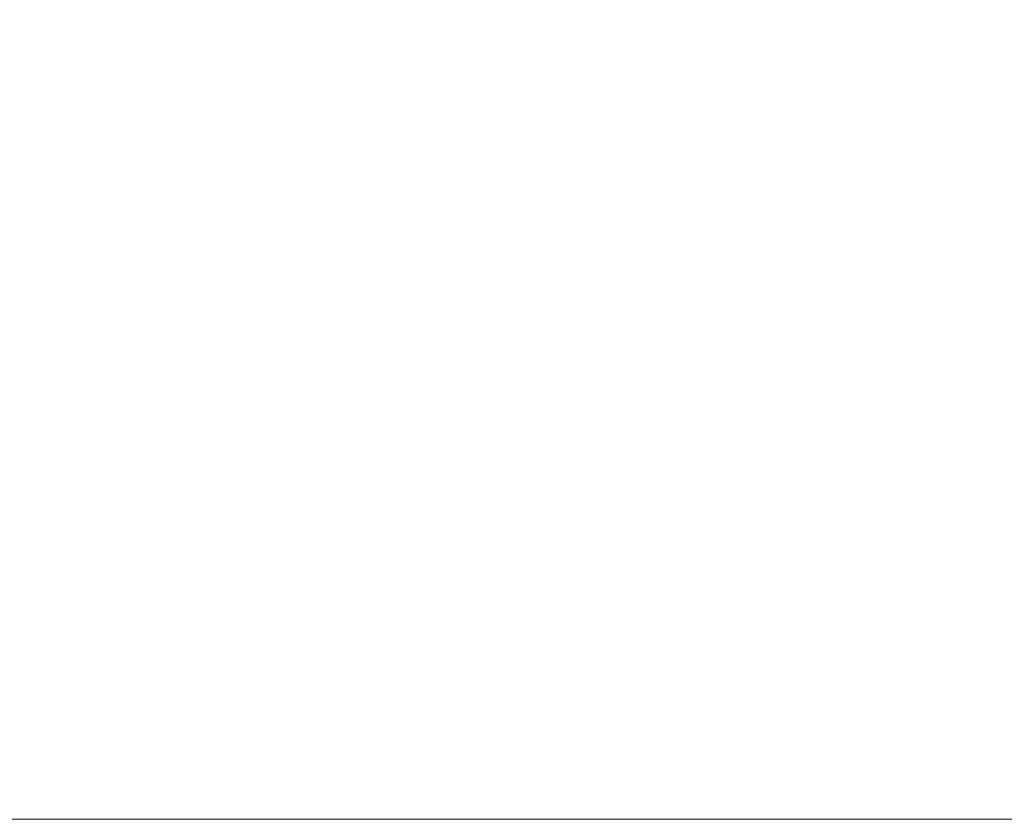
# Model space of a CAD drawing. Header units: centimetres. Extents: x -26.3 to 27.5, y 4.2 to 67.9.
# Tile 111 of 256: x -8.0121 to -7.8914, y 4.3002 to 4.3982. Entities that reach past the tile are written whole.
import ezdxf

# ---------------------------------------------------------------- set-up
doc = ezdxf.new("R2010")
doc.units = ezdxf.units.CM
doc.header["$LTSCALE"] = 2.54
doc.layers.add('Lucido design-1', color=7, linetype='Continuous')

# ---------------------------------------------------------------- blocks, each defined once
blk = doc.blocks.new('Gruppo-2-1')
at = {"color": 7, "linetype": 'Continuous', "lineweight": 9}
for points in [[(-25.98654, 5.90021, -1111.01416), (-25.98654, 4.30021, -1111.01416), (27.11346, 4.30021, -1111.01416), (27.11346, 5.90021, -1111.01416)], [(-25.98654, 5.90021, -1147.11416), (-25.98654, 4.30021, -1147.11416), (27.11346, 4.30021, -1147.11416), (27.11346, 5.90021, -1147.11416)]]:
    blk.add_3dface(points, dxfattribs=at)
for points, invisible_edges in [([(-25.98654, 4.30021, -1111.81416), (-8.02464, 4.40264, -1111.81416), (-8.01198, 4.40129, -1111.81416)], 9), ([(-25.98654, 4.30021, -1147.91416), (-8.02464, 4.40264, -1147.91416), (-8.01198, 4.40129, -1147.91416)], 9), ([(-25.98654, 4.30021, -1111.81416), (-8.01198, 4.40129, -1111.81416), (-7.99927, 4.40048, -1111.81416)], 9), ([(-25.98654, 4.30021, -1147.91416), (-8.01198, 4.40129, -1147.91416), (-7.99927, 4.40048, -1147.91416)], 9), ([(-25.98654, 4.30021, -1111.81416), (-7.99927, 4.40048, -1111.81416), (-7.98654, 4.40021, -1111.81416)], 9), ([(-25.98654, 4.30021, -1147.91416), (-7.99927, 4.40048, -1147.91416), (-7.98654, 4.40021, -1147.91416)], 9), ([(-7.98654, 4.40021, -1111.81416), (9.11346, 4.40021, -1111.81416), (27.11346, 4.30021, -1111.81416), (-25.98654, 4.30021, -1111.81416)], 10), ([(-7.98654, 4.40021, -1147.91416), (9.11346, 4.40021, -1147.91416), (27.11346, 4.30021, -1147.91416), (-25.98654, 4.30021, -1147.91416)], 10), ([(27.11346, 4.2963, -1111.01424), (27.11346, 4.30021, -1111.01416), (-25.98654, 4.30021, -1111.01416), (-25.98654, 4.2963, -1111.01424)], 8), ([(27.11346, 4.2963, -1147.11424), (27.11346, 4.30021, -1147.11416), (-25.98654, 4.30021, -1147.11416), (-25.98654, 4.2963, -1147.11424)], 8)]:
    blk.add_3dface(points, dxfattribs=dict(at, invisible_edges=invisible_edges))
blk = doc.blocks.new('Gruppo-3-1')
at = {"color": 7}
blk.add_blockref('Gruppo-2-1', (0, 0), dxfattribs=at)

msp = doc.modelspace()

# ---------------------------------------------------------------- block references
at = {"layer": 'Lucido design-1', "color": 7}
msp.add_blockref('Gruppo-3-1', (0, 0), dxfattribs=at)

doc.saveas('drawing.dxf')
